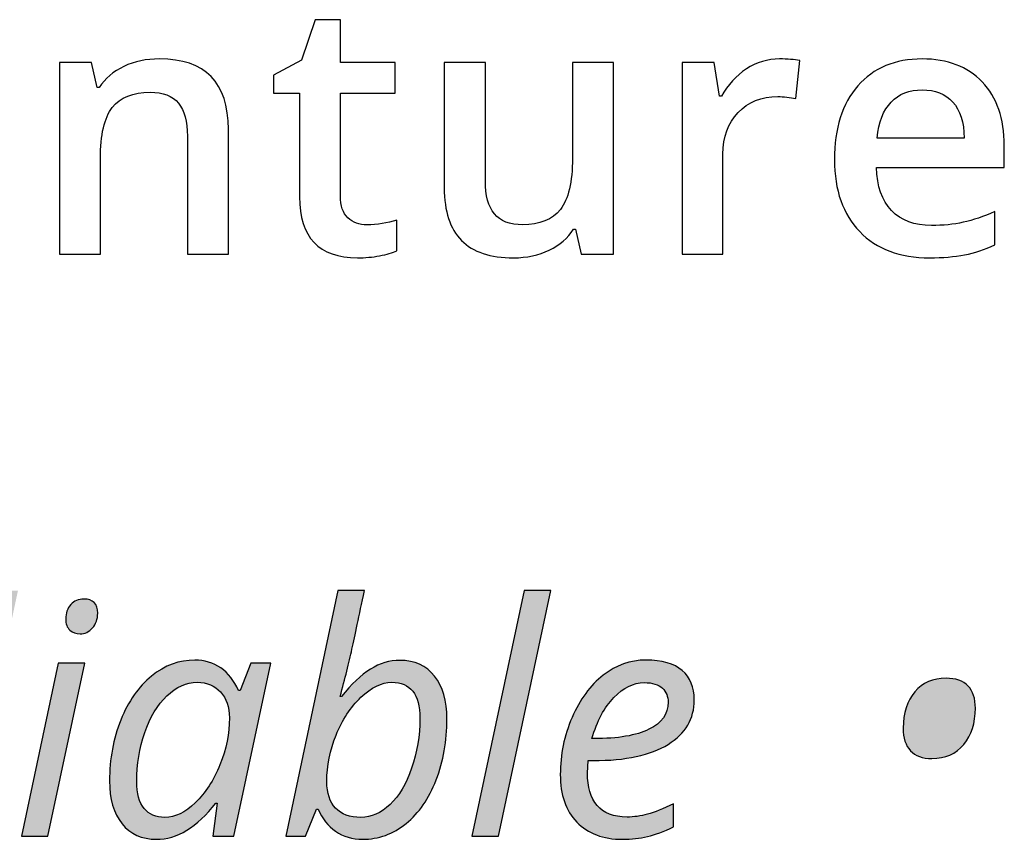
# Paper-space layout 'C6.0 DETAILS' of a CAD drawing. Header units: feet. Extents: x -24 to 101, y -3 to 30.
# Tile 15 of 29: x 39.549 to 39.794, y 15.503 to 15.707. Entities that reach past the tile are written whole.
import ezdxf

# ---------------------------------------------------------------- set-up
doc = ezdxf.new("R2010")
doc.units = ezdxf.units.FT
doc.header["$MEASUREMENT"] = 0
doc.layers.add('BDR-LOGO', color=135, linetype='Continuous')
doc.layers.add('G-TEXT-ST02', color=2, linetype='Continuous')
doc.layers.add('G-BRDR-LOGO-NPLT', color=7, linetype='Continuous', true_color=0x373a37, plot=False)
doc.layers.add('G-BRDR-LOGO-ST02', color=7, linetype='Continuous', true_color=0x373a37)

# ---------------------------------------------------------------- blocks, each defined once
blk = doc.blocks.new('A$C1309c7e8')
at = {"layer": 'G-BRDR-LOGO-ST02'}
h = blk.add_hatch(color=256, dxfattribs=at)
h.dxf.hatch_style = 1
edge = h.paths.add_edge_path()
edge.add_spline(control_points=[(-0.35785, -1.2741), (-0.36318, -1.29993), (-0.36621, -1.31452), (-0.36694, -1.31793), (-0.36694, -1.31793), (-0.35377, -1.31793), (-0.35377, -1.31793), (-0.34368, -1.31793), (-0.33592, -1.3157), (-0.33049, -1.31126), (-0.32506, -1.30683), (-0.32234, -1.30044), (-0.32234, -1.29213), (-0.32234, -1.28582), (-0.3241, -1.28122), (-0.32763, -1.27838), (-0.33116, -1.27553), (-0.33689, -1.2741), (-0.34484, -1.2741), (-0.34484, -1.2741), (-0.35785, -1.2741), (-0.35785, -1.2741)], knot_values=[0, 0, 0, 0, 1, 1, 1, 2, 2, 2, 3, 3, 3, 4, 4, 4, 5, 5, 5, 6, 6, 6, 7, 7, 7, 7], degree=3, periodic=0)
edge = h.paths.add_edge_path()
edge.add_spline(control_points=[(-0.36937, -1.32937), (-0.36937, -1.32937), (-0.37949, -1.37704), (-0.37949, -1.37704), (-0.37949, -1.37704), (-0.39281, -1.37704), (-0.39281, -1.37704), (-0.39281, -1.37704), (-0.36859, -1.26242), (-0.36859, -1.26242), (-0.36859, -1.26242), (-0.3435, -1.26242), (-0.3435, -1.26242), (-0.3202, -1.26242), (-0.30854, -1.27199), (-0.30854, -1.29112), (-0.30854, -1.3093), (-0.31816, -1.32103), (-0.33739, -1.32632), (-0.33739, -1.32632), (-0.31865, -1.37704), (-0.31865, -1.37704), (-0.31865, -1.37704), (-0.33323, -1.37704), (-0.33323, -1.37704), (-0.33323, -1.37704), (-0.34962, -1.32937), (-0.34962, -1.32937), (-0.34962, -1.32937), (-0.36937, -1.32937), (-0.36937, -1.32937)], knot_values=[0, 0, 0, 0, 1, 1, 1, 2, 2, 2, 3, 3, 3, 4, 4, 4, 5, 5, 5, 6, 6, 6, 7, 7, 7, 8, 8, 8, 9, 9, 9, 10, 10, 10, 10], degree=3, periodic=0)
edge = h.paths.add_edge_path()
edge.add_spline(control_points=[(-0.25876, -1.30076), (-0.26414, -1.30076), (-0.2692, -1.30322), (-0.27393, -1.30813), (-0.27865, -1.31303), (-0.28228, -1.31986), (-0.28478, -1.32859), (-0.28478, -1.32859), (-0.28384, -1.32859), (-0.28384, -1.32859), (-0.27193, -1.32859), (-0.26279, -1.32704), (-0.25644, -1.32392), (-0.25009, -1.32081), (-0.24692, -1.31631), (-0.24692, -1.3104), (-0.24692, -1.30763), (-0.24787, -1.30534), (-0.24978, -1.3035), (-0.25168, -1.30167), (-0.25468, -1.30076), (-0.25876, -1.30076)], knot_values=[0, 0, 0, 0, 1, 1, 1, 2, 2, 2, 3, 3, 3, 4, 4, 4, 5, 5, 5, 6, 6, 6, 7, 7, 7, 7], degree=3, periodic=0)
edge = h.paths.add_edge_path()
edge.add_spline(control_points=[(-0.26965, -1.37861), (-0.27927, -1.37861), (-0.28682, -1.37575), (-0.29231, -1.37006), (-0.2978, -1.36437), (-0.30054, -1.35647), (-0.30054, -1.34638), (-0.30054, -1.33655), (-0.2986, -1.32715), (-0.2947, -1.31812), (-0.2908, -1.30912), (-0.28565, -1.30209), (-0.27922, -1.29707), (-0.27279, -1.29206), (-0.26571, -1.28955), (-0.25797, -1.28955), (-0.24998, -1.28955), (-0.24396, -1.29129), (-0.23994, -1.29475), (-0.23592, -1.29823), (-0.2339, -1.30308), (-0.2339, -1.3093), (-0.2339, -1.31871), (-0.23824, -1.3261), (-0.24692, -1.33144), (-0.2556, -1.3368), (-0.26801, -1.33949), (-0.28416, -1.33949), (-0.28416, -1.33949), (-0.28674, -1.33949), (-0.28674, -1.33949), (-0.28674, -1.33949), (-0.28706, -1.34576), (-0.28706, -1.34576), (-0.28706, -1.35261), (-0.28545, -1.35794), (-0.28224, -1.3618), (-0.27902, -1.36562), (-0.27404, -1.36755), (-0.2673, -1.36755), (-0.26401, -1.36755), (-0.26062, -1.36708), (-0.25715, -1.36614), (-0.25368, -1.3652), (-0.24935, -1.36348), (-0.24417, -1.36097), (-0.24417, -1.36097), (-0.24417, -1.37241), (-0.24417, -1.37241), (-0.24909, -1.37472), (-0.25343, -1.37632), (-0.25719, -1.37723), (-0.26095, -1.37815), (-0.26511, -1.37861), (-0.26965, -1.37861)], knot_values=[0, 0, 0, 0, 1, 1, 1, 2, 2, 2, 3, 3, 3, 4, 4, 4, 5, 5, 5, 6, 6, 6, 7, 7, 7, 8, 8, 8, 9, 9, 9, 10, 10, 10, 11, 11, 11, 12, 12, 12, 13, 13, 13, 14, 14, 14, 15, 15, 15, 16, 16, 16, 17, 17, 17, 18, 18, 18, 18], degree=3, periodic=0)
edge = h.paths.add_edge_path()
edge.add_spline(control_points=[(-0.2114, -1.37704), (-0.2114, -1.37704), (-0.22458, -1.37704), (-0.22458, -1.37704), (-0.22458, -1.37704), (-0.19855, -1.25505), (-0.19855, -1.25505), (-0.19855, -1.25505), (-0.18538, -1.25505), (-0.18538, -1.25505), (-0.18538, -1.25505), (-0.2114, -1.37704), (-0.2114, -1.37704)], knot_values=[0, 0, 0, 0, 1, 1, 1, 2, 2, 2, 3, 3, 3, 4, 4, 4, 4], degree=3, periodic=0)
edge = h.paths.add_edge_path()
edge.add_spline(control_points=[(-0.16162, -1.26916), (-0.16162, -1.26623), (-0.16078, -1.26385), (-0.15911, -1.26198), (-0.15744, -1.26013), (-0.15527, -1.25921), (-0.15261, -1.25921), (-0.14801, -1.25921), (-0.14571, -1.26156), (-0.14571, -1.26626), (-0.14571, -1.26913), (-0.14659, -1.27156), (-0.14833, -1.27355), (-0.15008, -1.27555), (-0.15211, -1.27653), (-0.15441, -1.27653), (-0.1565, -1.27653), (-0.15823, -1.27589), (-0.15958, -1.27462), (-0.16094, -1.27333), (-0.16162, -1.27152), (-0.16162, -1.26916)], knot_values=[0, 0, 0, 0, 1, 1, 1, 2, 2, 2, 3, 3, 3, 4, 4, 4, 5, 5, 5, 6, 6, 6, 7, 7, 7, 7], degree=3, periodic=0)
edge = h.paths.add_edge_path()
edge.add_spline(control_points=[(-0.17048, -1.37704), (-0.17048, -1.37704), (-0.18365, -1.37704), (-0.18365, -1.37704), (-0.18365, -1.37704), (-0.16531, -1.29112), (-0.16531, -1.29112), (-0.16531, -1.29112), (-0.15214, -1.29112), (-0.15214, -1.29112), (-0.15214, -1.29112), (-0.17048, -1.37704), (-0.17048, -1.37704)], knot_values=[0, 0, 0, 0, 1, 1, 1, 2, 2, 2, 3, 3, 3, 4, 4, 4, 4], degree=3, periodic=0)
edge = h.paths.add_edge_path()
edge.add_spline(control_points=[(-0.11231, -1.36771), (-0.10724, -1.36771), (-0.1022, -1.36529), (-0.09718, -1.36045), (-0.09216, -1.35562), (-0.08809, -1.34932), (-0.08495, -1.34157), (-0.08181, -1.33379), (-0.08025, -1.32603), (-0.08025, -1.31824), (-0.08025, -1.31286), (-0.08171, -1.30857), (-0.08464, -1.30538), (-0.08756, -1.3022), (-0.0914, -1.3006), (-0.09616, -1.3006), (-0.10159, -1.3006), (-0.10665, -1.30284), (-0.11133, -1.30734), (-0.11601, -1.31184), (-0.11968, -1.31793), (-0.12235, -1.32561), (-0.12501, -1.33329), (-0.12634, -1.3414), (-0.12634, -1.34991), (-0.12634, -1.35587), (-0.12511, -1.36032), (-0.12266, -1.36327), (-0.12021, -1.36623), (-0.11676, -1.36771), (-0.11231, -1.36771)], knot_values=[0, 0, 0, 0, 1, 1, 1, 2, 2, 2, 3, 3, 3, 4, 4, 4, 5, 5, 5, 6, 6, 6, 7, 7, 7, 8, 8, 8, 9, 9, 9, 10, 10, 10, 10], degree=3, periodic=0)
edge = h.paths.add_edge_path()
edge.add_spline(control_points=[(-0.09742, -1.28955), (-0.09261, -1.28955), (-0.08832, -1.29083), (-0.08456, -1.29344), (-0.0808, -1.29601), (-0.07787, -1.29974), (-0.07578, -1.3046), (-0.07578, -1.3046), (-0.07492, -1.3046), (-0.07492, -1.3046), (-0.07492, -1.3046), (-0.06966, -1.29112), (-0.06966, -1.29112), (-0.06966, -1.29112), (-0.05971, -1.29112), (-0.05971, -1.29112), (-0.05971, -1.29112), (-0.07797, -1.37704), (-0.07797, -1.37704), (-0.07797, -1.37704), (-0.0884, -1.37704), (-0.0884, -1.37704), (-0.0884, -1.37704), (-0.08636, -1.36065), (-0.08636, -1.36065), (-0.08636, -1.36065), (-0.08699, -1.36065), (-0.08699, -1.36065), (-0.09634, -1.37262), (-0.1062, -1.37861), (-0.11654, -1.37861), (-0.12381, -1.37861), (-0.1295, -1.37602), (-0.13364, -1.37084), (-0.13777, -1.36567), (-0.13983, -1.35858), (-0.13983, -1.3496), (-0.13983, -1.33873), (-0.13797, -1.32864), (-0.13426, -1.31934), (-0.13055, -1.31004), (-0.12543, -1.30275), (-0.1189, -1.29747), (-0.11237, -1.29218), (-0.1052, -1.28955), (-0.09742, -1.28955)], knot_values=[0, 0, 0, 0, 1, 1, 1, 2, 2, 2, 3, 3, 3, 4, 4, 4, 5, 5, 5, 6, 6, 6, 7, 7, 7, 8, 8, 8, 9, 9, 9, 10, 10, 10, 11, 11, 11, 12, 12, 12, 13, 13, 13, 14, 14, 14, 15, 15, 15, 15], degree=3, periodic=0)
edge = h.paths.add_edge_path()
edge.add_spline(control_points=[(0.0005, -1.3006), (-0.00452, -1.3006), (-0.00963, -1.30308), (-0.01482, -1.30805), (-0.02002, -1.31302), (-0.02416, -1.31926), (-0.0272, -1.32679), (-0.03028, -1.33431), (-0.0318, -1.34203), (-0.0318, -1.34991), (-0.0318, -1.35567), (-0.03034, -1.36007), (-0.02745, -1.36311), (-0.02454, -1.36619), (-0.02035, -1.36771), (-0.01486, -1.36771), (-0.00969, -1.36771), (-0.00488, -1.36559), (-0.00039, -1.36136), (0.00406, -1.35713), (0.00767, -1.3511), (0.01038, -1.3433), (0.01309, -1.33547), (0.01446, -1.32718), (0.01446, -1.3184), (0.01446, -1.30653), (0.0098, -1.3006), (0.0005, -1.3006)], knot_values=[0, 0, 0, 0, 1, 1, 1, 2, 2, 2, 3, 3, 3, 4, 4, 4, 5, 5, 5, 6, 6, 6, 7, 7, 7, 8, 8, 8, 9, 9, 9, 9], degree=3, periodic=0)
edge = h.paths.add_edge_path()
edge.add_spline(control_points=[(-0.01408, -1.37861), (-0.01914, -1.37861), (-0.0236, -1.37727), (-0.02745, -1.37461), (-0.03128, -1.37194), (-0.03418, -1.3683), (-0.03611, -1.36371), (-0.03611, -1.36371), (-0.03689, -1.36371), (-0.03689, -1.36371), (-0.03689, -1.36371), (-0.04238, -1.37704), (-0.04238, -1.37704), (-0.04238, -1.37704), (-0.05218, -1.37704), (-0.05218, -1.37704), (-0.05218, -1.37704), (-0.02631, -1.25505), (-0.02631, -1.25505), (-0.02631, -1.25505), (-0.01314, -1.25505), (-0.01314, -1.25505), (-0.0158, -1.26771), (-0.01786, -1.27738), (-0.0193, -1.28409), (-0.02073, -1.29082), (-0.0227, -1.29867), (-0.02521, -1.30766), (-0.02521, -1.30766), (-0.02451, -1.30766), (-0.02451, -1.30766), (-0.01965, -1.30149), (-0.01485, -1.29695), (-0.01011, -1.29406), (-0.00539, -1.29115), (-0.00052, -1.2897), (0.0045, -1.2897), (0.01187, -1.2897), (0.01762, -1.29229), (0.02175, -1.29747), (0.02587, -1.30264), (0.02794, -1.30974), (0.02794, -1.31879), (0.02794, -1.32972), (0.02615, -1.33982), (0.02256, -1.3491), (0.01899, -1.35836), (0.014, -1.36561), (0.0076, -1.3708), (0.00119, -1.376), (-0.00604, -1.37861), (-0.01408, -1.37861)], knot_values=[0, 0, 0, 0, 1, 1, 1, 2, 2, 2, 3, 3, 3, 4, 4, 4, 5, 5, 5, 6, 6, 6, 7, 7, 7, 8, 8, 8, 9, 9, 9, 10, 10, 10, 11, 11, 11, 12, 12, 12, 13, 13, 13, 14, 14, 14, 15, 15, 15, 16, 16, 16, 17, 17, 17, 17], degree=3, periodic=0)
edge = h.paths.add_edge_path()
edge.add_spline(control_points=[(0.0535, -1.37704), (0.0535, -1.37704), (0.04033, -1.37704), (0.04033, -1.37704), (0.04033, -1.37704), (0.06635, -1.25505), (0.06635, -1.25505), (0.06635, -1.25505), (0.07953, -1.25505), (0.07953, -1.25505), (0.07953, -1.25505), (0.0535, -1.37704), (0.0535, -1.37704)], knot_values=[0, 0, 0, 0, 1, 1, 1, 2, 2, 2, 3, 3, 3, 4, 4, 4, 4], degree=3, periodic=0)
edge = h.paths.add_edge_path()
edge.add_spline(control_points=[(0.12606, -1.30076), (0.12068, -1.30076), (0.11562, -1.30322), (0.1109, -1.30813), (0.10616, -1.31303), (0.10254, -1.31986), (0.10003, -1.32859), (0.10003, -1.32859), (0.10097, -1.32859), (0.10097, -1.32859), (0.11289, -1.32859), (0.12203, -1.32704), (0.12837, -1.32392), (0.13473, -1.32081), (0.1379, -1.31631), (0.1379, -1.3104), (0.1379, -1.30763), (0.13694, -1.30534), (0.13505, -1.3035), (0.13313, -1.30167), (0.13014, -1.30076), (0.12606, -1.30076)], knot_values=[0, 0, 0, 0, 1, 1, 1, 2, 2, 2, 3, 3, 3, 4, 4, 4, 5, 5, 5, 6, 6, 6, 7, 7, 7, 7], degree=3, periodic=0)
edge = h.paths.add_edge_path()
edge.add_spline(control_points=[(0.11516, -1.37861), (0.10555, -1.37861), (0.098, -1.37575), (0.09251, -1.37006), (0.08702, -1.36437), (0.08428, -1.35647), (0.08428, -1.34638), (0.08428, -1.33655), (0.08622, -1.32715), (0.09011, -1.31812), (0.09401, -1.30912), (0.09917, -1.30209), (0.1056, -1.29707), (0.11203, -1.29206), (0.11912, -1.28955), (0.12685, -1.28955), (0.13484, -1.28955), (0.14085, -1.29129), (0.14488, -1.29475), (0.14891, -1.29823), (0.15091, -1.30308), (0.15091, -1.3093), (0.15091, -1.31871), (0.14657, -1.3261), (0.1379, -1.33144), (0.12923, -1.3368), (0.11681, -1.33949), (0.10066, -1.33949), (0.10066, -1.33949), (0.09807, -1.33949), (0.09807, -1.33949), (0.09807, -1.33949), (0.09776, -1.34576), (0.09776, -1.34576), (0.09776, -1.35261), (0.09936, -1.35794), (0.10259, -1.3618), (0.10579, -1.36562), (0.11077, -1.36755), (0.11752, -1.36755), (0.12081, -1.36755), (0.1242, -1.36708), (0.12768, -1.36614), (0.13114, -1.3652), (0.13547, -1.36348), (0.14064, -1.36097), (0.14064, -1.36097), (0.14064, -1.37241), (0.14064, -1.37241), (0.13574, -1.37472), (0.13139, -1.37632), (0.12763, -1.37723), (0.12387, -1.37815), (0.11971, -1.37861), (0.11516, -1.37861)], knot_values=[0, 0, 0, 0, 1, 1, 1, 2, 2, 2, 3, 3, 3, 4, 4, 4, 5, 5, 5, 6, 6, 6, 7, 7, 7, 8, 8, 8, 9, 9, 9, 10, 10, 10, 11, 11, 11, 12, 12, 12, 13, 13, 13, 14, 14, 14, 15, 15, 15, 16, 16, 16, 17, 17, 17, 18, 18, 18, 18], degree=3, periodic=0)
h = blk.add_hatch(color=256, dxfattribs=at)
h.dxf.hatch_style = 1
edge = h.paths.add_edge_path()
edge.add_spline(control_points=[(0.25476, -1.32341), (0.25476, -1.31584), (0.25669, -1.3098), (0.26051, -1.30531), (0.26437, -1.30081), (0.26954, -1.29856), (0.27608, -1.29856), (0.2809, -1.29856), (0.28452, -1.29985), (0.28698, -1.3024), (0.28944, -1.30496), (0.29066, -1.30864), (0.29066, -1.31346), (0.29066, -1.32083), (0.28874, -1.32683), (0.28486, -1.33149), (0.28099, -1.33615), (0.27572, -1.33847), (0.26903, -1.33847), (0.26437, -1.33847), (0.26083, -1.33718), (0.25841, -1.33458), (0.25597, -1.33201), (0.25476, -1.32828), (0.25476, -1.32341)], knot_values=[0, 0, 0, 0, 1, 1, 1, 2, 2, 2, 3, 3, 3, 4, 4, 4, 5, 5, 5, 6, 6, 6, 7, 7, 7, 8, 8, 8, 8], degree=3, periodic=0)
at = {"layer": 'G-BRDR-LOGO-NPLT'}
for points, knots in [([(-0.01174, -1.07325), (-0.00679, -1.07325), (-0.00183, -1.07248), (0.00309, -1.07091), (0.00309, -1.07091), (0.00309, -1.08619), (0.00309, -1.08619), (0.00086, -1.08716), (-0.00202, -1.08799), (-0.00557, -1.08865), (-0.00911, -1.08931), (-0.01278, -1.08964), (-0.01657, -1.08964), (-0.03576, -1.08964), (-0.04536, -1.07952), (-0.04536, -1.05928), (-0.04536, -1.05928), (-0.04536, -1.00788), (-0.04536, -1.00788), (-0.04536, -1.00788), (-0.05839, -1.00788), (-0.05839, -1.00788), (-0.05839, -1.00788), (-0.05839, -0.99892), (-0.05839, -0.99892), (-0.05839, -0.99892), (-0.04442, -0.9915), (-0.04442, -0.9915), (-0.04442, -0.9915), (-0.03752, -0.97132), (-0.03752, -0.97132), (-0.03752, -0.97132), (-0.02501, -0.97132), (-0.02501, -0.97132), (-0.02501, -0.97132), (-0.02501, -0.99253), (-0.02501, -0.99253), (-0.02501, -0.99253), (0.00215, -0.99253), (0.00215, -0.99253), (0.00215, -0.99253), (0.00215, -1.00788), (0.00215, -1.00788), (0.00215, -1.00788), (-0.02501, -1.00788), (-0.02501, -1.00788), (-0.02501, -1.00788), (-0.02501, -1.05894), (-0.02501, -1.05894), (-0.02501, -1.06383), (-0.02379, -1.06743), (-0.02134, -1.06975), (-0.01889, -1.07209), (-0.0157, -1.07325), (-0.01174, -1.07325)], [0, 0, 0, 0, 1, 1, 1, 2, 2, 2, 3, 3, 3, 4, 4, 4, 5, 5, 5, 6, 6, 6, 7, 7, 7, 8, 8, 8, 9, 9, 9, 10, 10, 10, 11, 11, 11, 12, 12, 12, 13, 13, 13, 14, 14, 14, 15, 15, 15, 16, 16, 16, 17, 17, 17, 18, 18, 18, 18]), ([(-0.08076, -1.08791), (-0.08076, -1.08791), (-0.10112, -1.08791), (-0.10112, -1.08791), (-0.10112, -1.08791), (-0.10112, -1.02927), (-0.10112, -1.02927), (-0.10112, -1.02192), (-0.1026, -1.01641), (-0.10556, -1.01281), (-0.10852, -1.00917), (-0.11322, -1.00737), (-0.11966, -1.00737), (-0.12823, -1.00737), (-0.13449, -1.00989), (-0.13846, -1.01495), (-0.14242, -1.02002), (-0.14441, -1.02849), (-0.14441, -1.0404), (-0.14441, -1.0404), (-0.14441, -1.08791), (-0.14441, -1.08791), (-0.14441, -1.08791), (-0.16467, -1.08791), (-0.16467, -1.08791), (-0.16467, -1.08791), (-0.16467, -0.99253), (-0.16467, -0.99253), (-0.16467, -0.99253), (-0.1488, -0.99253), (-0.1488, -0.99253), (-0.1488, -0.99253), (-0.14596, -1.00503), (-0.14596, -1.00503), (-0.14596, -1.00503), (-0.14492, -1.00503), (-0.14492, -1.00503), (-0.14205, -1.0005), (-0.13797, -0.99699), (-0.13268, -0.99452), (-0.12739, -0.99205), (-0.12152, -0.99081), (-0.11509, -0.99081), (-0.0922, -0.99081), (-0.08076, -1.00246), (-0.08076, -1.02573), (-0.08076, -1.02573), (-0.08076, -1.08791), (-0.08076, -1.08791)], [0, 0, 0, 0, 1, 1, 1, 2, 2, 2, 3, 3, 3, 4, 4, 4, 5, 5, 5, 6, 6, 6, 7, 7, 7, 8, 8, 8, 9, 9, 9, 10, 10, 10, 11, 11, 11, 12, 12, 12, 13, 13, 13, 14, 14, 14, 15, 15, 15, 16, 16, 16, 16]), ([(0.09472, -1.08791), (0.09472, -1.08791), (0.09187, -1.0754), (0.09187, -1.0754), (0.09187, -1.0754), (0.09083, -1.0754), (0.09083, -1.0754), (0.08802, -1.07984), (0.08401, -1.08332), (0.0788, -1.08584), (0.0736, -1.08837), (0.06767, -1.08964), (0.06101, -1.08964), (0.04944, -1.08964), (0.04081, -1.08677), (0.03514, -1.08101), (0.02943, -1.07526), (0.02659, -1.06656), (0.02659, -1.05489), (0.02659, -1.05489), (0.02659, -0.99253), (0.02659, -0.99253), (0.02659, -0.99253), (0.04702, -0.99253), (0.04702, -0.99253), (0.04702, -0.99253), (0.04702, -1.05135), (0.04702, -1.05135), (0.04702, -1.05865), (0.04853, -1.06413), (0.05151, -1.06778), (0.0545, -1.07143), (0.05919, -1.07325), (0.06557, -1.07325), (0.07408, -1.07325), (0.08033, -1.07071), (0.08432, -1.06561), (0.08832, -1.06053), (0.09033, -1.05201), (0.09033, -1.04006), (0.09033, -1.04006), (0.09033, -0.99253), (0.09033, -0.99253), (0.09033, -0.99253), (0.11068, -0.99253), (0.11068, -0.99253), (0.11068, -0.99253), (0.11068, -1.08791), (0.11068, -1.08791), (0.11068, -1.08791), (0.09472, -1.08791), (0.09472, -1.08791)], [0, 0, 0, 0, 1, 1, 1, 2, 2, 2, 3, 3, 3, 4, 4, 4, 5, 5, 5, 6, 6, 6, 7, 7, 7, 8, 8, 8, 9, 9, 9, 10, 10, 10, 11, 11, 11, 12, 12, 12, 13, 13, 13, 14, 14, 14, 15, 15, 15, 16, 16, 16, 17, 17, 17, 17]), ([(0.19325, -0.99081), (0.19732, -0.99081), (0.20068, -0.99109), (0.20333, -0.99167), (0.20333, -0.99167), (0.20134, -1.01055), (0.20134, -1.01055), (0.19847, -1.00986), (0.19547, -1.00951), (0.19237, -1.00951), (0.18428, -1.00951), (0.17771, -1.01216), (0.17268, -1.01745), (0.16764, -1.02275), (0.16512, -1.02962), (0.16512, -1.03807), (0.16512, -1.03807), (0.16512, -1.08791), (0.16512, -1.08791), (0.16512, -1.08791), (0.14486, -1.08791), (0.14486, -1.08791), (0.14486, -1.08791), (0.14486, -0.99253), (0.14486, -0.99253), (0.14486, -0.99253), (0.16073, -0.99253), (0.16073, -0.99253), (0.16073, -0.99253), (0.16339, -1.00936), (0.16339, -1.00936), (0.16339, -1.00936), (0.16443, -1.00936), (0.16443, -1.00936), (0.1676, -1.00365), (0.17172, -0.99915), (0.17682, -0.99581), (0.1819, -0.99247), (0.18738, -0.99081), (0.19325, -0.99081)], [0, 0, 0, 0, 1, 1, 1, 2, 2, 2, 3, 3, 3, 4, 4, 4, 5, 5, 5, 6, 6, 6, 7, 7, 7, 8, 8, 8, 9, 9, 9, 10, 10, 10, 11, 11, 11, 12, 12, 12, 13, 13, 13, 13]), ([(0.26794, -1.08964), (0.25311, -1.08964), (0.24152, -1.08531), (0.23315, -1.07665), (0.22479, -1.068), (0.22061, -1.05608), (0.22061, -1.0409), (0.22061, -1.02533), (0.22448, -1.01309), (0.23226, -1.00418), (0.24, -0.99526), (0.25068, -0.99081), (0.26424, -0.99081), (0.27683, -0.99081), (0.28678, -0.99463), (0.29408, -1.00227), (0.30139, -1.00992), (0.30504, -1.02044), (0.30504, -1.03385), (0.30504, -1.03385), (0.30504, -1.04479), (0.30504, -1.04479), (0.30504, -1.04479), (0.24148, -1.04479), (0.24148, -1.04479), (0.24176, -1.05404), (0.24427, -1.06116), (0.24897, -1.06613), (0.25369, -1.0711), (0.26034, -1.0736), (0.2689, -1.0736), (0.27453, -1.0736), (0.27978, -1.07306), (0.28464, -1.072), (0.2895, -1.07093), (0.29471, -1.06917), (0.30029, -1.0667), (0.30029, -1.0667), (0.30029, -1.08318), (0.30029, -1.08318), (0.29535, -1.08553), (0.29035, -1.08719), (0.28529, -1.08816), (0.28022, -1.08915), (0.27445, -1.08964), (0.26794, -1.08964)], [0, 0, 0, 0, 1, 1, 1, 2, 2, 2, 3, 3, 3, 4, 4, 4, 5, 5, 5, 6, 6, 6, 7, 7, 7, 8, 8, 8, 9, 9, 9, 10, 10, 10, 11, 11, 11, 12, 12, 12, 13, 13, 13, 14, 14, 14, 15, 15, 15, 15]), ([(0.26424, -1.00616), (0.2578, -1.00616), (0.25264, -1.0082), (0.24877, -1.01227), (0.24488, -1.01637), (0.24258, -1.02231), (0.24182, -1.03013), (0.24182, -1.03013), (0.28511, -1.03013), (0.28511, -1.03013), (0.285, -1.02226), (0.28311, -1.01629), (0.27942, -1.01224), (0.27574, -1.00818), (0.27069, -1.00616), (0.26424, -1.00616)], [0, 0, 0, 0, 1, 1, 1, 2, 2, 2, 3, 3, 3, 4, 4, 4, 5, 5, 5, 5]), ([(-0.01408, -1.37861), (-0.01914, -1.37861), (-0.0236, -1.37727), (-0.02745, -1.37461), (-0.03128, -1.37194), (-0.03418, -1.3683), (-0.03611, -1.36371), (-0.03611, -1.36371), (-0.03689, -1.36371), (-0.03689, -1.36371), (-0.03689, -1.36371), (-0.04238, -1.37704), (-0.04238, -1.37704), (-0.04238, -1.37704), (-0.05218, -1.37704), (-0.05218, -1.37704), (-0.05218, -1.37704), (-0.02631, -1.25505), (-0.02631, -1.25505), (-0.02631, -1.25505), (-0.01314, -1.25505), (-0.01314, -1.25505), (-0.0158, -1.26771), (-0.01786, -1.27738), (-0.0193, -1.28409), (-0.02073, -1.29082), (-0.0227, -1.29867), (-0.02521, -1.30766), (-0.02521, -1.30766), (-0.02451, -1.30766), (-0.02451, -1.30766), (-0.01965, -1.30149), (-0.01485, -1.29695), (-0.01011, -1.29406), (-0.00539, -1.29115), (-0.00052, -1.2897), (0.0045, -1.2897), (0.01187, -1.2897), (0.01762, -1.29229), (0.02175, -1.29747), (0.02587, -1.30264), (0.02794, -1.30974), (0.02794, -1.31879), (0.02794, -1.32972), (0.02615, -1.33982), (0.02256, -1.3491), (0.01899, -1.35836), (0.014, -1.36561), (0.0076, -1.3708), (0.00119, -1.376), (-0.00604, -1.37861), (-0.01408, -1.37861)], [0, 0, 0, 0, 1, 1, 1, 2, 2, 2, 3, 3, 3, 4, 4, 4, 5, 5, 5, 6, 6, 6, 7, 7, 7, 8, 8, 8, 9, 9, 9, 10, 10, 10, 11, 11, 11, 12, 12, 12, 13, 13, 13, 14, 14, 14, 15, 15, 15, 16, 16, 16, 17, 17, 17, 17]), ([(0.0535, -1.37704), (0.0535, -1.37704), (0.04033, -1.37704), (0.04033, -1.37704), (0.04033, -1.37704), (0.06635, -1.25505), (0.06635, -1.25505), (0.06635, -1.25505), (0.07953, -1.25505), (0.07953, -1.25505), (0.07953, -1.25505), (0.0535, -1.37704), (0.0535, -1.37704)], [0, 0, 0, 0, 1, 1, 1, 2, 2, 2, 3, 3, 3, 4, 4, 4, 4]), ([(-0.16162, -1.26916), (-0.16162, -1.26623), (-0.16078, -1.26385), (-0.15911, -1.26198), (-0.15744, -1.26013), (-0.15527, -1.25921), (-0.15261, -1.25921), (-0.14801, -1.25921), (-0.14571, -1.26156), (-0.14571, -1.26626), (-0.14571, -1.26913), (-0.14659, -1.27156), (-0.14833, -1.27355), (-0.15008, -1.27555), (-0.15211, -1.27653), (-0.15441, -1.27653), (-0.1565, -1.27653), (-0.15823, -1.27589), (-0.15958, -1.27462), (-0.16094, -1.27333), (-0.16162, -1.27152), (-0.16162, -1.26916)], [0, 0, 0, 0, 1, 1, 1, 2, 2, 2, 3, 3, 3, 4, 4, 4, 5, 5, 5, 6, 6, 6, 7, 7, 7, 7]), ([(-0.17048, -1.37704), (-0.17048, -1.37704), (-0.18365, -1.37704), (-0.18365, -1.37704), (-0.18365, -1.37704), (-0.16531, -1.29112), (-0.16531, -1.29112), (-0.16531, -1.29112), (-0.15214, -1.29112), (-0.15214, -1.29112), (-0.15214, -1.29112), (-0.17048, -1.37704), (-0.17048, -1.37704)], [0, 0, 0, 0, 1, 1, 1, 2, 2, 2, 3, 3, 3, 4, 4, 4, 4]), ([(-0.09742, -1.28955), (-0.09261, -1.28955), (-0.08832, -1.29083), (-0.08456, -1.29344), (-0.0808, -1.29601), (-0.07787, -1.29974), (-0.07578, -1.3046), (-0.07578, -1.3046), (-0.07492, -1.3046), (-0.07492, -1.3046), (-0.07492, -1.3046), (-0.06966, -1.29112), (-0.06966, -1.29112), (-0.06966, -1.29112), (-0.05971, -1.29112), (-0.05971, -1.29112), (-0.05971, -1.29112), (-0.07797, -1.37704), (-0.07797, -1.37704), (-0.07797, -1.37704), (-0.0884, -1.37704), (-0.0884, -1.37704), (-0.0884, -1.37704), (-0.08636, -1.36065), (-0.08636, -1.36065), (-0.08636, -1.36065), (-0.08699, -1.36065), (-0.08699, -1.36065), (-0.09634, -1.37262), (-0.1062, -1.37861), (-0.11654, -1.37861), (-0.12381, -1.37861), (-0.1295, -1.37602), (-0.13364, -1.37084), (-0.13777, -1.36567), (-0.13983, -1.35858), (-0.13983, -1.3496), (-0.13983, -1.33873), (-0.13797, -1.32864), (-0.13426, -1.31934), (-0.13055, -1.31004), (-0.12543, -1.30275), (-0.1189, -1.29747), (-0.11237, -1.29218), (-0.1052, -1.28955), (-0.09742, -1.28955)], [0, 0, 0, 0, 1, 1, 1, 2, 2, 2, 3, 3, 3, 4, 4, 4, 5, 5, 5, 6, 6, 6, 7, 7, 7, 8, 8, 8, 9, 9, 9, 10, 10, 10, 11, 11, 11, 12, 12, 12, 13, 13, 13, 14, 14, 14, 15, 15, 15, 15]), ([(0.11516, -1.37861), (0.10555, -1.37861), (0.098, -1.37575), (0.09251, -1.37006), (0.08702, -1.36437), (0.08428, -1.35647), (0.08428, -1.34638), (0.08428, -1.33655), (0.08622, -1.32715), (0.09011, -1.31812), (0.09401, -1.30912), (0.09917, -1.30209), (0.1056, -1.29707), (0.11203, -1.29206), (0.11912, -1.28955), (0.12685, -1.28955), (0.13484, -1.28955), (0.14085, -1.29129), (0.14488, -1.29475), (0.14891, -1.29823), (0.15091, -1.30308), (0.15091, -1.3093), (0.15091, -1.31871), (0.14657, -1.3261), (0.1379, -1.33144), (0.12923, -1.3368), (0.11681, -1.33949), (0.10066, -1.33949), (0.10066, -1.33949), (0.09807, -1.33949), (0.09807, -1.33949), (0.09807, -1.33949), (0.09776, -1.34576), (0.09776, -1.34576), (0.09776, -1.35261), (0.09936, -1.35794), (0.10259, -1.3618), (0.10579, -1.36562), (0.11077, -1.36755), (0.11752, -1.36755), (0.12081, -1.36755), (0.1242, -1.36708), (0.12768, -1.36614), (0.13114, -1.3652), (0.13547, -1.36348), (0.14064, -1.36097), (0.14064, -1.36097), (0.14064, -1.37241), (0.14064, -1.37241), (0.13574, -1.37472), (0.13139, -1.37632), (0.12763, -1.37723), (0.12387, -1.37815), (0.11971, -1.37861), (0.11516, -1.37861)], [0, 0, 0, 0, 1, 1, 1, 2, 2, 2, 3, 3, 3, 4, 4, 4, 5, 5, 5, 6, 6, 6, 7, 7, 7, 8, 8, 8, 9, 9, 9, 10, 10, 10, 11, 11, 11, 12, 12, 12, 13, 13, 13, 14, 14, 14, 15, 15, 15, 16, 16, 16, 17, 17, 17, 18, 18, 18, 18]), ([(-0.11231, -1.36771), (-0.10724, -1.36771), (-0.1022, -1.36529), (-0.09718, -1.36045), (-0.09216, -1.35562), (-0.08809, -1.34932), (-0.08495, -1.34157), (-0.08181, -1.33379), (-0.08025, -1.32603), (-0.08025, -1.31824), (-0.08025, -1.31286), (-0.08171, -1.30857), (-0.08464, -1.30538), (-0.08756, -1.3022), (-0.0914, -1.3006), (-0.09616, -1.3006), (-0.10159, -1.3006), (-0.10665, -1.30284), (-0.11133, -1.30734), (-0.11601, -1.31184), (-0.11968, -1.31793), (-0.12235, -1.32561), (-0.12501, -1.33329), (-0.12634, -1.3414), (-0.12634, -1.34991), (-0.12634, -1.35587), (-0.12511, -1.36032), (-0.12266, -1.36327), (-0.12021, -1.36623), (-0.11676, -1.36771), (-0.11231, -1.36771)], [0, 0, 0, 0, 1, 1, 1, 2, 2, 2, 3, 3, 3, 4, 4, 4, 5, 5, 5, 6, 6, 6, 7, 7, 7, 8, 8, 8, 9, 9, 9, 10, 10, 10, 10]), ([(0.0005, -1.3006), (-0.00452, -1.3006), (-0.00963, -1.30308), (-0.01482, -1.30805), (-0.02002, -1.31302), (-0.02416, -1.31926), (-0.0272, -1.32679), (-0.03028, -1.33431), (-0.0318, -1.34203), (-0.0318, -1.34991), (-0.0318, -1.35567), (-0.03034, -1.36007), (-0.02745, -1.36311), (-0.02454, -1.36619), (-0.02035, -1.36771), (-0.01486, -1.36771), (-0.00969, -1.36771), (-0.00488, -1.36559), (-0.00039, -1.36136), (0.00406, -1.35713), (0.00767, -1.3511), (0.01038, -1.3433), (0.01309, -1.33547), (0.01446, -1.32718), (0.01446, -1.3184), (0.01446, -1.30653), (0.0098, -1.3006), (0.0005, -1.3006)], [0, 0, 0, 0, 1, 1, 1, 2, 2, 2, 3, 3, 3, 4, 4, 4, 5, 5, 5, 6, 6, 6, 7, 7, 7, 8, 8, 8, 9, 9, 9, 9]), ([(0.12606, -1.30076), (0.12068, -1.30076), (0.11562, -1.30322), (0.1109, -1.30813), (0.10616, -1.31303), (0.10254, -1.31986), (0.10003, -1.32859), (0.10003, -1.32859), (0.10097, -1.32859), (0.10097, -1.32859), (0.11289, -1.32859), (0.12203, -1.32704), (0.12837, -1.32392), (0.13473, -1.32081), (0.1379, -1.31631), (0.1379, -1.3104), (0.1379, -1.30763), (0.13694, -1.30534), (0.13505, -1.3035), (0.13313, -1.30167), (0.13014, -1.30076), (0.12606, -1.30076)], [0, 0, 0, 0, 1, 1, 1, 2, 2, 2, 3, 3, 3, 4, 4, 4, 5, 5, 5, 6, 6, 6, 7, 7, 7, 7]), ([(0.25476, -1.32341), (0.25476, -1.31584), (0.25669, -1.3098), (0.26051, -1.30531), (0.26437, -1.30081), (0.26954, -1.29856), (0.27608, -1.29856), (0.2809, -1.29856), (0.28452, -1.29985), (0.28698, -1.3024), (0.28944, -1.30496), (0.29066, -1.30864), (0.29066, -1.31346), (0.29066, -1.32083), (0.28874, -1.32683), (0.28486, -1.33149), (0.28099, -1.33615), (0.27572, -1.33847), (0.26903, -1.33847), (0.26437, -1.33847), (0.26083, -1.33718), (0.25841, -1.33458), (0.25597, -1.33201), (0.25476, -1.32828), (0.25476, -1.32341)], [0, 0, 0, 0, 1, 1, 1, 2, 2, 2, 3, 3, 3, 4, 4, 4, 5, 5, 5, 6, 6, 6, 7, 7, 7, 8, 8, 8, 8])]:
    blk.add_open_spline(points, degree=3, knots=knots, dxfattribs=at)
blk = doc.blocks.new('C_TBLK-PACTOLA_02403811')
at = {"layer": 'BDR-LOGO', "xscale": 0.5, "yscale": 0.5, "zscale": 0.5}
blk.add_blockref('A$C1309c7e8', (39.64114, 16.19232), dxfattribs=at)

psp = doc.layouts.new('C6.0 DETAILS')

# ---------------------------------------------------------------- block references
at = {"layer": 'G-TEXT-ST02'}
psp.add_blockref('C_TBLK-PACTOLA_02403811', (0, 0), dxfattribs=at)

doc.saveas('drawing.dxf')
